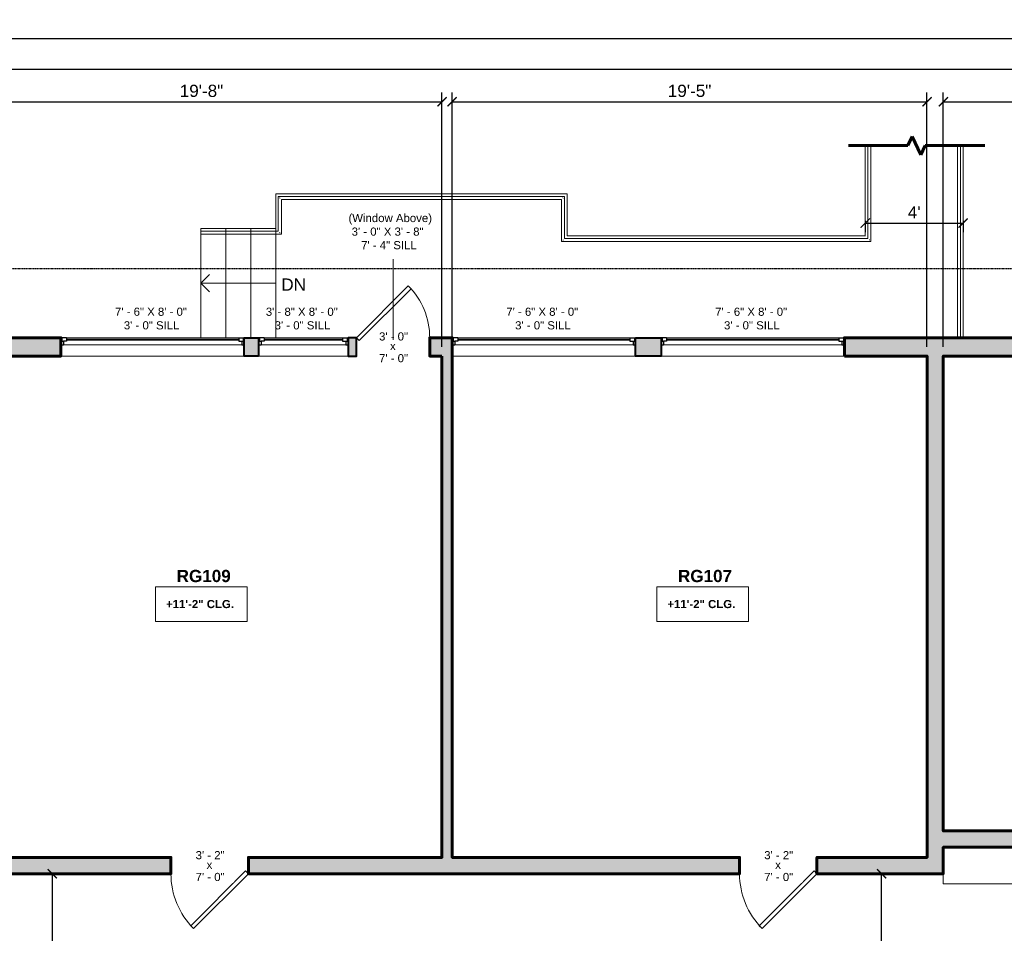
# Model space of a CAD drawing. Header units: inches. Extents: x -2078 to 109126, y -964 to 6385.
# Tile 177 of 256: x 29124 to 29607, y 4122 to 4570. Entities that reach past the tile are written whole.
import ezdxf

# ---------------------------------------------------------------- set-up
doc = ezdxf.new("R2010")
doc.units = ezdxf.units.IN
doc.header["$MEASUREMENT"] = 0
doc.linetypes.add('HIDDEN2', pattern=[0.1875, 0.125, -0.0625])
for name, color, linetype, lineweight in [('A-ANNO', 2, 'Continuous', 5), ('A-ANNO-DIMS', 1, 'Continuous', 9), ('A-DETAIL-1', 4, 'Continuous', 40), ('A-DETAIL-3', 40, 'Continuous', 15), ('A-DOOR', 1, 'Continuous', 18), ('A-GLAZ', 2, 'Continuous', 30), ('A-HIDDEN', 2, 'HIDDEN2', 18), ('A-RAILING', 4, 'Continuous', 9), ('A-STRS', 4, 'Continuous', 9), ('A-WALL', 3, 'Continuous', 40), ('A-WINDOWS', 2, 'Continuous', 18)]:
    doc.layers.add(name, color=color, linetype=linetype, lineweight=lineweight)
doc.layers.add('A-HATCH', color=9, linetype='Continuous')
doc.styles.add('Arial', font='arial.ttf')
doc.styles.add('Arial_1', font='arial.ttf', dxfattribs={"height": 0.0625})
doc.styles.add('Arial_2', font='arial.ttf', dxfattribs={"height": 3})
doc.styles.add('Arial_B', font='arialbd.ttf', dxfattribs={"height": 4.5})
doc.styles.add('Arial_B_1', font='arialbd.ttf', dxfattribs={"height": 3})
doc.styles.add('JC', font='arial.ttf', dxfattribs={"height": 0.125})
doc.dimstyles.new('JC-DIMS', dxfattribs={"dimtxt": 0.125, "dimasz": 0.09375, "dimexe": 0.09375, "dimexo": 0.09375, "dimgap": 0.046875, "dimtad": 1, "dimdec": 1, "dimzin": 0, "dimdsep": 46, "dimlunit": 4, "dimtxsty": 'JC', "dimblk": 'ARCHTICK', "dimcen": 0.09, "dimclrd": 1, "dimclre": 1, "dimclrt": 256, "dimadec": 0, "dimazin": 0, "dimtfac": 1, "dimtdec": 1, "dimtofl": 0, "dimtmove": 1, "dimatfit": 3, "dimfxl": 1, "dimtolj": 1, "dimtzin": 0, "dimarcsym": 0})

# ---------------------------------------------------------------- blocks, each defined once
blk = doc.blocks.new('JC_DOOR_SINGLE PANEL - SINGLE DOOR-1461113-1-1st Floor - Classroom')
at = {"layer": 'A-DOOR', "lineweight": 30}
for p, q in [((-9.28, -29.46), (17.59, -2.59)), ((19, -4), (-7.87, -30.87)), ((17.59, -2.59), (19, -4)), ((-7.87, -30.87), (-9.28, -29.46))]:
    blk.add_line(p, q, dxfattribs=at)
at = {"layer": 'A-DOOR', "lineweight": 9}
blk.add_arc((19, -4), 38, 180, 225, dxfattribs=at)
blk = doc.blocks.new('JC_FIXED WINDOW - MUNTIN - FIXED WINDOW-1470564-1-1st Floor - Classroom')
at = {"layer": 'A-GLAZ'}
for p, q in [((-45, 4.5), (-45, -4.5)), ((-42.25, 4.5), (-45, 4.5)), ((-45, 1), (-43.75, 1)), ((-44.5, 4.5), (-44.5, 2.75)), ((-44.5, 2.75), (-43.75, 2.75)), ((-42.25, 2.75), (-43.75, 2.75)), ((-43.75, 2.75), (-43.75, 1)), ((-42.25, 4.5), (-42.25, 2.75)), ((42.25, 4.5), (45, 4.5)), ((42.25, 4.5), (42.25, 2.75)), ((42.25, 2.75), (44.5, 2.75)), ((43.75, 2.75), (43.75, 1)), ((43.75, 1), (45, 1)), ((44.5, 4.5), (44.5, 2.75)), ((45, 4.5), (45, -4.5))]:
    blk.add_line(p, q, dxfattribs=at)
at = {"layer": 'A-GLAZ', "lineweight": 9}
for p, q in [((43.75, 1), (-43.75, 1)), ((42.25, 4.5), (-42.25, 4.5))]:
    blk.add_line(p, q, dxfattribs=at)
at = {"layer": 'A-GLAZ', "lineweight": 40}
blk.add_line((-42.25, 3.625), (42.25, 3.625), dxfattribs=at)
at = {"layer": 'A-WINDOWS'}
for p, q in [((45, 4.5), (-45, 4.5)), ((-45, -4.5), (45, -4.5))]:
    blk.add_line(p, q, dxfattribs=at)
blk = doc.blocks.new('JC_FIXED WINDOW - MUNTIN - FIXED WINDOW-1470954-1-1st Floor - Classroom')
at = {"layer": 'A-GLAZ'}
for p, q in [((-22, 4.5), (-22, -4.5)), ((-19.25, 4.5), (-22, 4.5)), ((-22, 1), (-20.75, 1)), ((-21.5, 4.5), (-21.5, 2.75)), ((-21.5, 2.75), (-20.75, 2.75)), ((-19.25, 2.75), (-20.75, 2.75)), ((-20.75, 2.75), (-20.75, 1)), ((-19.25, 4.5), (-19.25, 2.75)), ((19.25, 4.5), (22, 4.5)), ((19.25, 4.5), (19.25, 2.75)), ((19.25, 2.75), (21.5, 2.75)), ((20.75, 2.75), (20.75, 1)), ((20.75, 1), (22, 1)), ((21.5, 4.5), (21.5, 2.75)), ((22, 4.5), (22, -4.5))]:
    blk.add_line(p, q, dxfattribs=at)
at = {"layer": 'A-GLAZ', "lineweight": 9}
for p, q in [((20.75, 1), (-20.75, 1)), ((19.25, 4.5), (-19.25, 4.5))]:
    blk.add_line(p, q, dxfattribs=at)
at = {"layer": 'A-GLAZ', "lineweight": 40}
blk.add_line((-19.25, 3.625), (19.25, 3.625), dxfattribs=at)
at = {"layer": 'A-WINDOWS'}
for p, q in [((22, 4.5), (-22, 4.5)), ((-22, -4.5), (22, -4.5))]:
    blk.add_line(p, q, dxfattribs=at)
blk = doc.blocks.new('JC_DOOR_SINGLE PANEL - SINGLE DOOR-1471797-1-1st Floor - Classroom')
at = {"layer": 'A-DOOR', "lineweight": 30}
for p, q in [((-8.87, -28.54), (16.59, -3.09)), ((18, -4.5), (-7.46, -29.96)), ((16.59, -3.09), (18, -4.5)), ((-7.46, -29.96), (-8.87, -28.54))]:
    blk.add_line(p, q, dxfattribs=at)
at = {"layer": 'A-DOOR', "lineweight": 9}
blk.add_arc((18, -4.5), 36, 180, 225, dxfattribs=at)
blk = doc.blocks.new('Top Rail Type - Top Rail_Internal_-1538078-1-1st Floor - Classroom')
at = {"layer": 'A-RAILING'}
for p, q in [((405.16, -217.2), (404.97, -217.2)), ((77.06, -259.75), (77.06, -259.94))]:
    blk.add_line(p, q, dxfattribs=at)
for points in [[(115.71, -242.75), (115.73, -242.77), (115.76, -242.8), (115.81, -242.84), (115.85, -242.89), (115.88, -242.92), (115.9, -242.94)], [(254.91, -242.75), (254.89, -242.77), (254.86, -242.8), (254.81, -242.84), (254.77, -242.89), (254.74, -242.92), (254.72, -242.94)], [(115.71, -259.75), (115.73, -259.77), (115.76, -259.8), (115.81, -259.84), (115.85, -259.89), (115.88, -259.92), (115.9, -259.94)], [(254.91, -263.38), (254.89, -263.4), (254.86, -263.43), (254.81, -263.47), (254.77, -263.52), (254.74, -263.55), (254.72, -263.57)], [(404.97, -263.38), (404.99, -263.4), (405.02, -263.43), (405.06, -263.47), (405.11, -263.52), (405.14, -263.55), (405.16, -263.57)]]:
    blk.add_open_spline(points, degree=3, knots=[0.46086968, 0.46086968, 0.46086968, 0.46086968, 0.47916667, 0.5, 0.52083333, 0.53913032, 0.53913032, 0.53913032, 0.53913032], dxfattribs=at)
blk = doc.blocks.new('Top Rail Type - Top Rail_Internal_-V4-1-1st Floor - Classroom')
at = {"layer": 'A-RAILING'}
for p, q in [((405.81, -217.2), (404.31, -217.2)), ((404.31, -217.2), (404.31, -262.72)), ((405.81, -217.2), (405.81, -264.22)), ((115.06, -242.09), (115.06, -259.09)), ((255.56, -242.09), (115.06, -242.09)), ((116.56, -243.59), (116.56, -260.59)), ((254.06, -243.59), (116.56, -243.59)), ((254.06, -264.22), (254.06, -243.59)), ((255.56, -262.72), (255.56, -242.09)), ((77.06, -260.59), (77.06, -259.09)), ((115.06, -259.09), (77.06, -259.09)), ((116.56, -260.59), (77.06, -260.59)), ((405.81, -264.22), (254.06, -264.22)), ((404.31, -262.72), (255.56, -262.72))]:
    blk.add_line(p, q, dxfattribs=at)
blk = doc.blocks.new('Top Rail Type - Top Rail_Internal_-1538106-1-1st Floor - Classroom')
at = {"layer": 'A-RAILING'}
blk.add_line((449.16, -217.2), (448.97, -217.2), dxfattribs=at)
blk = doc.blocks.new('Top Rail Type - Top Rail_Internal_-V5-1-1st Floor - Classroom')
at = {"layer": 'A-RAILING'}
for p, q in [((448.31, -217.2), (449.81, -217.2)), ((448.31, -311.43), (448.31, -217.2)), ((449.81, -311.43), (449.81, -217.2))]:
    blk.add_line(p, q, dxfattribs=at)
blk = doc.blocks.new('_ArchTick')
at = {"color": 0, "linetype": 'ByBlock', "const_width": 0.15}
blk.add_lwpolyline([(-0.5, -0.5), (0.5, 0.5)], dxfattribs=at)
blk = doc.blocks.new('*D1579')
at = {"layer": 'A-ANNO-DIMS', "color": 1, "lineweight": -2, "transparency": 16777216}
for p, q in [((29577.48, 4409.28), (29577.48, 4534.05)), ((29809.48, 4409.28), (29809.48, 4534.05)), ((29577.48, 4529.55), (29809.48, 4529.55))]:
    blk.add_line(p, q, dxfattribs=at)
at = {"layer": 'Defpoints', "color": 0, "transparency": 16777216}
for p in [(29809.48, 4529.55), (29577.48, 4404.78), (29809.48, 4404.78)]:
    blk.add_point(p, dxfattribs=at)
at = {"layer": 'A-ANNO-DIMS', "color": 1, "lineweight": -2, "transparency": 16777216, "xscale": 4.5, "yscale": 4.5, "zscale": 4.5, "rotation": 180}
blk.add_blockref('_ArchTick', (29577.48, 4529.55), dxfattribs=at)
at = {"layer": 'A-ANNO-DIMS', "color": 1, "lineweight": -2, "transparency": 16777216, "xscale": 4.5, "yscale": 4.5, "zscale": 4.5}
blk.add_blockref('_ArchTick', (29809.48, 4529.55), dxfattribs=at)
at = {"layer": 'A-ANNO-DIMS', "color": 2, "transparency": 16777216, "insert": (29693.48, 4534.86), "char_height": 6, "width": 0.4874, "attachment_point": 5, "style": 'JC'}
blk.add_mtext('\\A1;19\'-4"', dxfattribs=at)
blk = doc.blocks.new('*D1581')
at = {"layer": 'A-ANNO-DIMS', "color": 1, "lineweight": -2, "transparency": 16777216}
for p, q in [((29336.48, 4409.28), (29336.48, 4534.05)), ((29569.48, 4409.28), (29569.48, 4534.05)), ((29336.48, 4529.55), (29569.48, 4529.55))]:
    blk.add_line(p, q, dxfattribs=at)
at = {"layer": 'Defpoints', "color": 0, "transparency": 16777216}
for p in [(29569.48, 4529.55), (29336.48, 4404.78), (29569.48, 4404.78)]:
    blk.add_point(p, dxfattribs=at)
at = {"layer": 'A-ANNO-DIMS', "color": 1, "lineweight": -2, "transparency": 16777216, "xscale": 4.5, "yscale": 4.5, "zscale": 4.5, "rotation": 180}
blk.add_blockref('_ArchTick', (29336.48, 4529.55), dxfattribs=at)
at = {"layer": 'A-ANNO-DIMS', "color": 1, "lineweight": -2, "transparency": 16777216, "xscale": 4.5, "yscale": 4.5, "zscale": 4.5}
blk.add_blockref('_ArchTick', (29569.48, 4529.55), dxfattribs=at)
at = {"layer": 'A-ANNO-DIMS', "color": 2, "transparency": 16777216, "insert": (29452.98, 4534.86), "char_height": 6, "width": 0.4874, "attachment_point": 5, "style": 'JC'}
blk.add_mtext('\\A1;19\'-5"', dxfattribs=at)
blk = doc.blocks.new('*D1583')
at = {"layer": 'A-ANNO-DIMS', "color": 1, "lineweight": -2, "transparency": 16777216}
for p, q in [((29095.48, 4409.28), (29095.48, 4534.05)), ((29331.48, 4409.28), (29331.48, 4534.05)), ((29095.48, 4529.55), (29331.48, 4529.55))]:
    blk.add_line(p, q, dxfattribs=at)
at = {"layer": 'Defpoints', "color": 0, "transparency": 16777216}
for p in [(29331.48, 4529.55), (29095.48, 4404.78), (29331.48, 4404.78)]:
    blk.add_point(p, dxfattribs=at)
at = {"layer": 'A-ANNO-DIMS', "color": 1, "lineweight": -2, "transparency": 16777216, "xscale": 4.5, "yscale": 4.5, "zscale": 4.5, "rotation": 180}
blk.add_blockref('_ArchTick', (29095.48, 4529.55), dxfattribs=at)
at = {"layer": 'A-ANNO-DIMS', "color": 1, "lineweight": -2, "transparency": 16777216, "xscale": 4.5, "yscale": 4.5, "zscale": 4.5}
blk.add_blockref('_ArchTick', (29331.48, 4529.55), dxfattribs=at)
at = {"layer": 'A-ANNO-DIMS', "color": 2, "transparency": 16777216, "insert": (29213.48, 4534.86), "char_height": 6, "width": 0.4874, "attachment_point": 5, "style": 'JC'}
blk.add_mtext('\\A1;19\'-8"', dxfattribs=at)
blk = doc.blocks.new('*D1585')
at = {"layer": 'A-ANNO-DIMS', "color": 1, "lineweight": -2, "transparency": 16777216}
for p, q in [((28998.48, 4409.28), (28998.48, 4550.05)), ((30522.5, 4409.28), (30522.5, 4550.05)), ((28998.48, 4545.55), (30522.5, 4545.55))]:
    blk.add_line(p, q, dxfattribs=at)
at = {"layer": 'Defpoints', "color": 0, "transparency": 16777216}
for p in [(30522.5, 4545.55), (28998.48, 4404.78), (30522.5, 4404.78)]:
    blk.add_point(p, dxfattribs=at)
at = {"layer": 'A-ANNO-DIMS', "color": 1, "lineweight": -2, "transparency": 16777216, "xscale": 4.5, "yscale": 4.5, "zscale": 4.5, "rotation": 180}
blk.add_blockref('_ArchTick', (28998.48, 4545.55), dxfattribs=at)
at = {"layer": 'A-ANNO-DIMS', "color": 1, "lineweight": -2, "transparency": 16777216, "xscale": 4.5, "yscale": 4.5, "zscale": 4.5}
blk.add_blockref('_ArchTick', (30522.5, 4545.55), dxfattribs=at)
at = {"layer": 'A-ANNO-DIMS', "color": 2, "transparency": 16777216, "insert": (29760.49, 4550.81), "char_height": 6, "width": 0.5739, "attachment_point": 5, "style": 'JC'}
blk.add_mtext("\\A1;127'", dxfattribs=at)
blk = doc.blocks.new('*D1613')
at = {"layer": 'A-ANNO-DIMS', "color": 1, "lineweight": -2, "transparency": 16777216}
for p, q in [((28990.48, 4418.28), (28990.48, 4565.05)), ((30624.48, 4058.28), (30624.48, 4565.05)), ((28990.48, 4560.55), (30624.48, 4560.55))]:
    blk.add_line(p, q, dxfattribs=at)
at = {"layer": 'Defpoints', "color": 0, "transparency": 16777216}
for p in [(30624.48, 4560.55), (28990.48, 4413.78), (30624.48, 4053.78)]:
    blk.add_point(p, dxfattribs=at)
at = {"layer": 'A-ANNO-DIMS', "color": 1, "lineweight": -2, "transparency": 16777216, "xscale": 4.5, "yscale": 4.5, "zscale": 4.5, "rotation": 180}
blk.add_blockref('_ArchTick', (28990.48, 4560.55), dxfattribs=at)
at = {"layer": 'A-ANNO-DIMS', "color": 1, "lineweight": -2, "transparency": 16777216, "xscale": 4.5, "yscale": 4.5, "zscale": 4.5}
blk.add_blockref('_ArchTick', (30624.48, 4560.55), dxfattribs=at)
at = {"layer": 'A-ANNO-DIMS', "color": 2, "transparency": 16777216, "insert": (29807.48, 4565.86), "char_height": 6, "width": 0.5739, "attachment_point": 5, "style": 'JC'}
blk.add_mtext('\\A1;136\'-2"', dxfattribs=at)
blk = doc.blocks.new('*D1619')
at = {"layer": 'A-ANNO-DIMS', "color": 1, "lineweight": -2, "transparency": 16777216}
for p, q in [((29546.05, 4150.78), (29551.71, 4150.78)), ((29547.21, 4041.78), (29547.21, 4150.78)), ((29546.05, 4041.78), (29551.71, 4041.78))]:
    blk.add_line(p, q, dxfattribs=at)
at = {"layer": 'Defpoints', "color": 0, "transparency": 16777216}
for p in [(29541.55, 4150.78), (29547.21, 4150.78), (29541.55, 4041.78)]:
    blk.add_point(p, dxfattribs=at)
at = {"layer": 'A-ANNO-DIMS', "color": 1, "lineweight": -2, "transparency": 16777216, "xscale": 4.5, "yscale": 4.5, "zscale": 4.5}
for p, rotation in [((29547.21, 4150.78), 90), ((29547.21, 4041.78), 270)]:
    blk.add_blockref('_ArchTick', p, dxfattribs=dict(at, rotation=rotation))
at = {"layer": 'A-ANNO-DIMS', "color": 2, "transparency": 16777216, "insert": (29541.89, 4096.28), "char_height": 6, "width": 0.4008, "attachment_point": 5, "rotation": 90, "style": 'JC'}
blk.add_mtext('\\A1;9\'-1"', dxfattribs=at)
blk = doc.blocks.new('*D1621')
at = {"layer": 'A-ANNO-DIMS', "color": 1, "lineweight": -2, "transparency": 16777216}
for p, q in [((29141.43, 4150.78), (29135.77, 4150.78)), ((29140.27, 4150.78), (29140.27, 4053.78)), ((29141.43, 4053.78), (29135.77, 4053.78))]:
    blk.add_line(p, q, dxfattribs=at)
at = {"layer": 'Defpoints', "color": 0, "transparency": 16777216}
for p in [(29145.93, 4150.78), (29140.27, 4053.78), (29145.93, 4053.78)]:
    blk.add_point(p, dxfattribs=at)
at = {"layer": 'A-ANNO-DIMS', "color": 1, "lineweight": -2, "transparency": 16777216, "xscale": 4.5, "yscale": 4.5, "zscale": 4.5}
for p, rotation in [((29140.27, 4150.78), 90), ((29140.27, 4053.78), 270)]:
    blk.add_blockref('_ArchTick', p, dxfattribs=dict(at, rotation=rotation))
at = {"layer": 'A-ANNO-DIMS', "color": 2, "transparency": 16777216, "insert": (29134.96, 4102.28), "char_height": 6, "width": 0.4008, "attachment_point": 5, "rotation": 90, "style": 'JC'}
blk.add_mtext('\\A1;8\'-1"', dxfattribs=at)
blk = doc.blocks.new('JC- existing door Tag_quad - JC- existing door Tag_quad-839775-1-1st Floor - Classroom')
at = {"layer": 'A-ANNO', "insert": (-0.0234, 0.0378), "char_height": 0.0625, "width": 0.0505, "attachment_point": 1, "style": 'Arial_2', "bg_fill": 3, "box_fill_scale": 1.25, "bg_fill_color": 256, "bg_fill_true_color": 13158600, "bg_fill_transparency": 0}
blk.add_mtext('x', dxfattribs=at)
blk = doc.blocks.new('*D1569')
at = {"layer": 'A-ANNO-DIMS', "color": 1, "lineweight": -2, "transparency": 16777216}
for p, q in [((29539.18, 4471.18), (29539.18, 4465.52)), ((29539.18, 4470.02), (29587.18, 4470.02)), ((29587.18, 4471.18), (29587.18, 4465.52))]:
    blk.add_line(p, q, dxfattribs=at)
at = {"layer": 'Defpoints', "color": 0, "transparency": 16777216}
for p in [(29539.18, 4475.68), (29587.18, 4475.68), (29587.18, 4470.02)]:
    blk.add_point(p, dxfattribs=at)
at = {"layer": 'A-ANNO-DIMS', "color": 1, "lineweight": -2, "transparency": 16777216, "xscale": 4.5, "yscale": 4.5, "zscale": 4.5, "rotation": 180}
blk.add_blockref('_ArchTick', (29539.18, 4470.02), dxfattribs=at)
at = {"layer": 'A-ANNO-DIMS', "color": 1, "lineweight": -2, "transparency": 16777216, "xscale": 4.5, "yscale": 4.5, "zscale": 4.5}
blk.add_blockref('_ArchTick', (29587.18, 4470.02), dxfattribs=at)
at = {"layer": 'A-ANNO-DIMS', "color": 2, "transparency": 16777216, "insert": (29563.18, 4475.27), "char_height": 6, "width": 0.4008, "attachment_point": 5, "style": 'JC'}
blk.add_mtext("\\A1;4'", dxfattribs=at)

msp = doc.modelspace()

# ---------------------------------------------------------------- hatches: boundary and pattern name
at = {"layer": 'A-HATCH'}
h = msp.add_hatch(color=256, dxfattribs=at)
h.dxf.hatch_style = 1
h.paths.add_polyline_path([(29087.482, 4214.784), (29087.482, 4158.784), (29070.482, 4158.784), (29070.482, 4150.784), (29198.482, 4150.784), (29198.482, 4158.784), (29095.482, 4158.784), (29095.482, 4404.784), (29144.482, 4404.784), (29144.482, 4413.784), (28990.482, 4413.784), (28990.482, 4377.784), (28987.232, 4377.784), (28987.232, 4372.784), (28990.482, 4372.784), (28990.482, 4357.784), (28998.482, 4357.784), (28998.482, 4404.784), (29087.482, 4404.784), (29087.482, 4222.784), (28998.482, 4222.784), (28998.482, 4321.784), (28990.482, 4321.784), (28990.482, 4150.784), (29032.482, 4150.784), (29032.482, 4158.784), (28998.482, 4158.784), (28998.482, 4214.784)])
h = msp.add_hatch(color=256, dxfattribs=at)
h.dxf.hatch_style = 1
h.paths.add_polyline_path([(29241.482, 4404.784), (29234.482, 4404.784), (29234.482, 4413.784), (29241.482, 4413.784)])
h = msp.add_hatch(color=256, dxfattribs=at)
h.dxf.hatch_style = 1
h.paths.add_polyline_path([(29289.482, 4413.784), (29285.482, 4413.784), (29285.482, 4404.784), (29289.482, 4404.784)])
h = msp.add_hatch(color=256, dxfattribs=at)
h.dxf.hatch_style = 1
h.paths.add_polyline_path([(29426.482, 4413.784), (29438.982, 4413.784), (29438.982, 4404.784), (29426.482, 4404.784)])
h = msp.add_hatch(color=256, dxfattribs=at)
h.dxf.hatch_style = 1
h.paths.add_polyline_path([(29528.982, 4404.784), (29569.482, 4404.784), (29569.482, 4158.784), (29515.482, 4158.784), (29515.482, 4150.784), (29577.482, 4150.784), (29577.482, 4163.784), (29765.482, 4163.784), (29765.482, 4171.784), (29577.482, 4171.784), (29577.482, 4404.784), (29616.951, 4404.784), (29616.951, 4413.784), (29528.982, 4413.784)])

# ---------------------------------------------------------------- linework, layer by layer
at = {"layer": 'A-ANNO'}
for p, q in [((29213.172, 4440.58), (29217.414, 4444.822)), ((29213.172, 4440.58), (29217.414, 4436.337)), ((29249.922, 4440.58), (29213.172, 4440.58))]:
    msp.add_line(p, q, dxfattribs=at)
at = {"layer": 'A-ANNO', "flags": 128}
for points in [[(29190.965, 4291.578), (29235.876, 4291.578), (29235.876, 4274.51), (29190.965, 4274.51)], [(29436.965, 4291.578), (29481.876, 4291.578), (29481.876, 4274.51), (29436.965, 4274.51)]]:
    msp.add_lwpolyline(points, close=True, dxfattribs=at)
at = {"layer": 'A-DETAIL-1', "lineweight": 60}
for p, q in [((29530.881, 4508.018), (29560.155, 4508.018)), ((29562.268, 4512.55), (29560.155, 4508.018)), ((29562.268, 4512.55), (29566.494, 4503.486)), ((29568.607, 4508.018), (29566.494, 4503.486)), ((29568.607, 4508.018), (29597.881, 4508.018))]:
    msp.add_line(p, q, dxfattribs=at)
at = {"layer": 'A-DETAIL-3', "lineweight": 9}
for p, q in [((29539.18, 4463.669), (29539.18, 4508.018)), ((29587.18, 4413.784), (29587.18, 4508.018)), ((29392.93, 4484.375), (29249.922, 4484.375)), ((29249.922, 4484.375), (29249.922, 4467.375)), ((29392.93, 4463.744), (29392.93, 4484.375)), ((29249.922, 4467.375), (29213.172, 4467.375)), ((29539.18, 4463.744), (29392.93, 4463.744))]:
    msp.add_line(p, q, dxfattribs=at)
msp.add_lwpolyline([(29577.482, 4150.784), (29577.482, 4145.784), (29745.482, 4145.784), (29745.482, 4163.784)], dxfattribs=at)
at = {"layer": 'A-STRS', "lineweight": 9}
for p, q in [((29213.172, 4467.375), (29213.172, 4413.784)), ((29225.422, 4467.375), (29225.422, 4413.784)), ((29237.672, 4467.375), (29237.672, 4413.784)), ((29249.922, 4467.375), (29249.922, 4413.784))]:
    msp.add_line(p, q, dxfattribs=at)
at = {"layer": 'A-WALL', "lineweight": 60}
for points in [[(29095.482, 4404.784), (29144.482, 4404.784), (29144.482, 4413.784), (28990.482, 4413.784)], [(29070.482, 4150.784), (29198.482, 4150.784), (29198.482, 4158.784), (29095.482, 4158.784)]]:
    msp.add_lwpolyline(points, dxfattribs=at)
at = {"layer": 'A-WALL'}
for points in [[(29241.482, 4404.784), (29234.482, 4404.784), (29234.482, 4413.784), (29241.482, 4413.784)], [(29289.482, 4413.784), (29285.482, 4413.784), (29285.482, 4404.784), (29289.482, 4404.784)], [(29426.482, 4413.784), (29438.982, 4413.784), (29438.982, 4404.784), (29426.482, 4404.784)]]:
    msp.add_lwpolyline(points, close=True, dxfattribs=at)
at = {"layer": 'A-WALL', "lineweight": 60}
msp.add_lwpolyline([(29528.982, 4404.784), (29569.482, 4404.784), (29569.482, 4158.784), (29515.482, 4158.784), (29515.482, 4150.784), (29577.482, 4150.784), (29577.482, 4163.784), (29765.482, 4163.784), (29765.482, 4171.784), (29577.482, 4171.784), (29577.482, 4404.784), (29616.951, 4404.784), (29616.951, 4413.784), (29528.982, 4413.784)], close=True, dxfattribs=at)

# ---------------------------------------------------------------- block references
at = {"layer": 'A-RAILING'}
for name in ['Top Rail Type - Top Rail_Internal_-1538078-1-1st Floor - Classroom', 'Top Rail Type - Top Rail_Internal_-V4-1-1st Floor - Classroom', 'Top Rail Type - Top Rail_Internal_-V5-1-1st Floor - Classroom', 'Top Rail Type - Top Rail_Internal_-1538106-1-1st Floor - Classroom']:
    msp.add_blockref(name, (29136.116, 4725.219), dxfattribs=at)
at = {"layer": 'A-WINDOWS'}
for name, p in [('JC_FIXED WINDOW - MUNTIN - FIXED WINDOW-1470564-1-1st Floor - Classroom', (29189.482, 4409.284)), ('JC_FIXED WINDOW - MUNTIN - FIXED WINDOW-1470954-1-1st Floor - Classroom', (29263.482, 4409.284)), ('JC_FIXED WINDOW - MUNTIN - FIXED WINDOW-1470564-1-1st Floor - Classroom', (29381.482, 4409.284)), ('JC_FIXED WINDOW - MUNTIN - FIXED WINDOW-1470564-1-1st Floor - Classroom', (29483.982, 4409.284))]:
    msp.add_blockref(name, p, dxfattribs=at)

# ---------------------------------------------------------------- texts
at = {"layer": 'A-ANNO', "attachment_point": 1}
for s, insert, char_height, width, style in [('(Window Above)', (29285.597, 4474.509), 4, 51.106, 'Arial_1'), (' 3\' - 0" X 3\' - 8"', (29285.597, 4467.842), 4, 46.662, 'Arial_1'), ('    7\' - 4" SILL', (29285.597, 4461.176), 4, 42.218, 'Arial_1'), ('DN', (29252.652, 4442.856), 6, 14.948, 'Arial'), ('7\' - 6" X 8\' - 0"', (29171.039, 4428.527), 4, 44.642, 'Arial_1'), ('3\' - 8" X 8\' - 0"', (29245.039, 4428.527), 4, 44.642, 'Arial_1'), ('7\' - 6" X 8\' - 0"', (29363.039, 4428.527), 4, 44.642, 'Arial_1'), ('7\' - 6" X 8\' - 0"', (29465.539, 4428.527), 4, 44.642, 'Arial_1'), ('3\' - 0" SILL', (29175.372, 4421.861), 4, 34.138, 'Arial_1'), ('3\' - 0" SILL', (29249.372, 4421.861), 4, 34.138, 'Arial_1'), ('3\' - 0" SILL', (29367.372, 4421.861), 4, 34.138, 'Arial_1'), ('3\' - 0" SILL', (29469.872, 4421.861), 4, 34.138, 'Arial_1'), ('RG109', (29201.271, 4299.884), 6, 75.346, 'Arial_B'), ('RG107', (29447.271, 4299.884), 6, 75.346, 'Arial_B'), ('+11\'-2" CLG.', (29196.085, 4285.125), 4, 41.814, 'Arial_B_1'), ('+11\'-2" CLG.', (29442.085, 4285.125), 4, 41.814, 'Arial_B_1')]:
    msp.add_mtext(s, dxfattribs=dict(at, insert=insert, char_height=char_height, width=width, style=style))
at = {"layer": 'A-ANNO', "char_height": 4, "width": 17.978, "attachment_point": 1, "style": 'Arial_1', "bg_fill": 3, "box_fill_scale": 1.25, "bg_fill_color": 256, "bg_fill_true_color": 13158600, "bg_fill_transparency": 0}
for s, insert in [('3\' - 0"', (29300.597, 4416.421)), ('7\' - 0"', (29300.597, 4405.74)), ('3\' - 2"', (29210.597, 4161.921)), ('3\' - 2"', (29489.597, 4161.921)), ('7\' - 0"', (29210.597, 4151.24)), ('7\' - 0"', (29489.597, 4151.24))]:
    msp.add_mtext(s, dxfattribs=dict(at, insert=insert))

# ---------------------------------------------------------------- dimensions: what is measured, and where the dimension line sits
at = {"layer": 'A-ANNO-DIMS'}
for base, p1, p2, picture, middle in [((29569.482, 4529.548), (29336.482, 4404.784), (29569.482, 4404.784), '*D1581', (29452.982, 4534.862)), ((29809.482, 4529.548), (29577.482, 4404.784), (29809.482, 4404.784), '*D1579', (29693.482, 4534.862)), ((29587.18, 4470.024), (29539.18, 4475.681), (29587.18, 4475.681), '*D1569', (29563.18, 4475.274))]:
    dim = msp.add_linear_dim(base=base, p1=p1, p2=p2, dimstyle='JC-DIMS', override={"dimclrt": 2}, dxfattribs=at)
    dim.commit()
    dim.dimension.update_dxf_attribs({"geometry": picture, "text_midpoint": middle})
for base, p1, p2, picture, middle in [((29140.271, 4053.784), (29145.928, 4150.784), (29145.928, 4053.784), '*D1621', (29134.958, 4102.284)), ((29547.207, 4150.784), (29541.55, 4041.784), (29541.55, 4150.784), '*D1619', (29541.893, 4096.284))]:
    dim = msp.add_linear_dim(base=base, p1=p1, p2=p2, angle=90, dimstyle='JC-DIMS', override={"dimclrt": 2}, dxfattribs=at)
    dim.commit()
    dim.dimension.update_dxf_attribs({"geometry": picture, "text_midpoint": middle})

# ---------------------------------------------------------------- next in the draw order: linework, layer by layer
at = {"layer": 'A-ANNO'}
msp.add_line((29307.482, 4408.284), (29307.482, 4452.284), dxfattribs=at)

# ---------------------------------------------------------------- next in the draw order: block references
at = {"layer": 'A-DOOR', "rotation": 180}
msp.add_blockref('JC_DOOR_SINGLE PANEL - SINGLE DOOR-1471797-1-1st Floor - Classroom', (29307.482, 4409.284), dxfattribs=at)
at = {"layer": 'A-DOOR'}
for p in [(29217.482, 4154.784), (29496.482, 4154.784)]:
    msp.add_blockref('JC_DOOR_SINGLE PANEL - SINGLE DOOR-1461113-1-1st Floor - Classroom', p, dxfattribs=at)

# ---------------------------------------------------------------- next in the draw order: dimensions: what is measured, and where the dimension line sits
at = {"layer": 'A-ANNO-DIMS'}
for base, p1, p2, picture, middle in [((30624.482, 4560.548), (28990.482, 4413.784), (30624.482, 4053.784), '*D1613', (29807.482, 4565.864)), ((30522.5, 4545.548), (28998.482, 4404.784), (30522.5, 4404.784), '*D1585', (29760.491, 4550.811)), ((29331.482, 4529.548), (29095.482, 4404.784), (29331.482, 4404.784), '*D1583', (29213.482, 4534.862))]:
    dim = msp.add_linear_dim(base=base, p1=p1, p2=p2, dimstyle='JC-DIMS', override={"dimclrt": 2}, dxfattribs=at)
    dim.commit()
    dim.dimension.update_dxf_attribs({"geometry": picture, "text_midpoint": middle})

# ---------------------------------------------------------------- next in the draw order: block references
at = {"layer": 'A-ANNO', "xscale": 64, "yscale": 64, "zscale": 64}
for p in [(29307.482, 4409.284), (29217.482, 4154.784), (29496.482, 4154.784)]:
    msp.add_blockref('JC- existing door Tag_quad - JC- existing door Tag_quad-839775-1-1st Floor - Classroom', p, dxfattribs=at)

# ---------------------------------------------------------------- next in the draw order: hatches: boundary and pattern name
at = {"layer": 'A-HATCH'}
h = msp.add_hatch(color=256, dxfattribs=at)
h.dxf.hatch_style = 1
h.paths.add_polyline_path([(29331.482, 4404.784), (29331.482, 4158.784), (29236.482, 4158.784), (29236.482, 4150.784), (29477.482, 4150.784), (29477.482, 4158.784), (29336.482, 4158.784), (29336.482, 4413.784), (29325.482, 4413.784), (29325.482, 4404.784)])

# ---------------------------------------------------------------- next in the draw order: linework, layer by layer
at = {"layer": 'A-HIDDEN', "lineweight": 30}
msp.add_lwpolyline([(28932.72, 4447.784), (30658.482, 4447.784), (30658.482, 3755.784), (28932.72, 3755.784)], dxfattribs=at)
at = {"layer": 'A-WALL', "lineweight": 60}
msp.add_lwpolyline([(29331.482, 4404.784), (29331.482, 4158.784), (29236.482, 4158.784), (29236.482, 4150.784), (29477.482, 4150.784), (29477.482, 4158.784), (29336.482, 4158.784), (29336.482, 4413.784), (29325.482, 4413.784), (29325.482, 4404.784)], close=True, dxfattribs=at)

doc.saveas('drawing.dxf')
